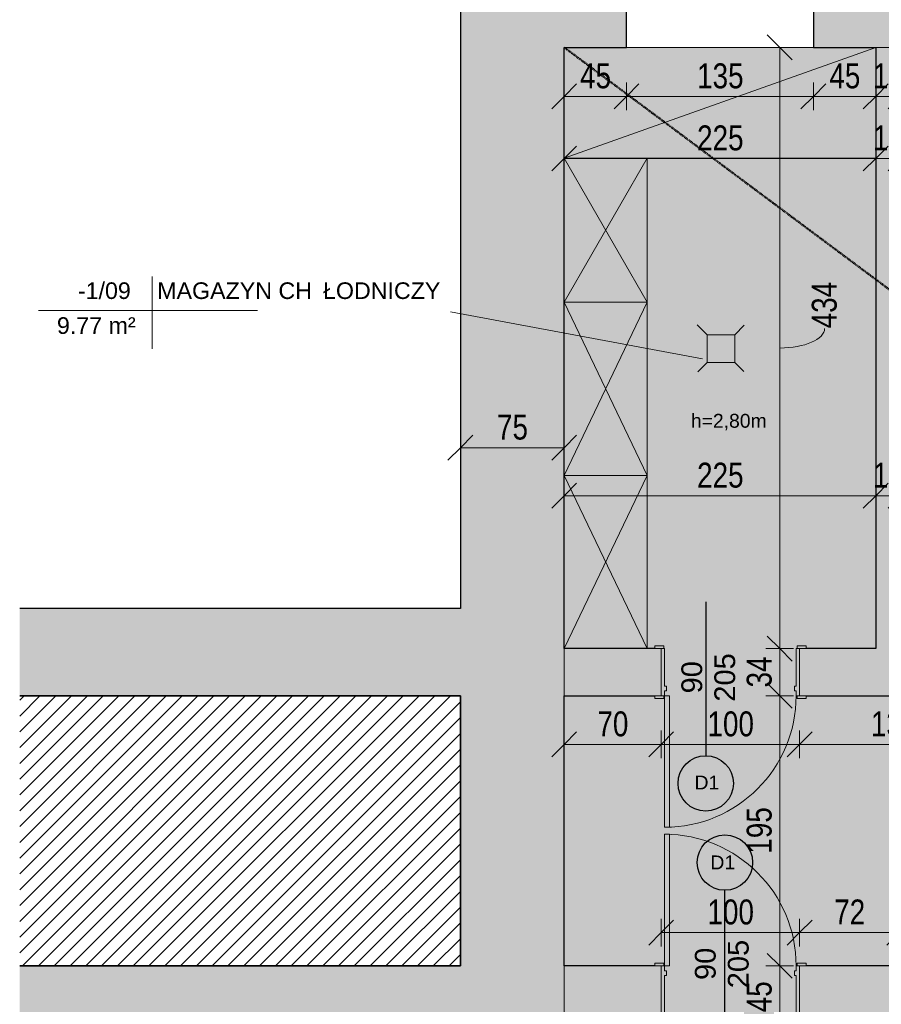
# Model space of a CAD drawing. Header units: centimetres. Extents: x 14802 to 18321, y -10692 to -8506.
# Tile 6 of 33: x 14802 to 15425, y -9608 to -8898. Entities that reach past the tile are written whole.
import ezdxf

# ---------------------------------------------------------------- set-up
doc = ezdxf.new("R2010")
doc.units = ezdxf.units.CM
doc.linetypes.add('Aligning Line 1_8_', pattern=[0.635, 0.3175, -0.3175])
for name, color, linetype, lineweight in [('A-ANNO-DIMS', 211, 'Continuous', 9), ('A-ANNO-DIMS-100', 211, 'Continuous', 9), ('A-AREA-IDEN', 2, 'Continuous', 9), ('A-DETL', 90, 'Continuous', 9), ('A-DETL-GENF', 92, 'Continuous', 9), ('A-DETL-MEDM', 33, 'Continuous', 25), ('A-DETL-THIN', 151, 'Continuous', 9), ('A-DOOR', 31, 'Continuous', 9), ('A-DOOR-FRAM', 31, 'Continuous', 18), ('A-FLOR', 192, 'Continuous', 9), ('A-FLOR-PATT', 8, 'Continuous', 35), ('A-WALL', 113, 'Continuous', 9), ('A-WALL-PATT', 111, 'Continuous', 25), ('G-ANNO-TEXT', 231, 'Continuous', 9)]:
    doc.layers.add(name, color=color, linetype=linetype, lineweight=lineweight)
doc.styles.add('Arial_1', font='arial.ttf', dxfattribs={"height": 12})
doc.styles.add('Arial_3', font='arial.ttf', dxfattribs={"width": 0.8, "height": 18})
doc.styles.add('Arial_4', font='arial.ttf', dxfattribs={"height": 10})
doc.styles.add('Arial_5', font='arial.ttf', dxfattribs={"height": 15})
doc.dimstyles.new('Przekątna_-_1_8_mm_Arial', dxfattribs={"dimscale": 30.48, "dimtxt": 18.364669, "dimasz": 0.590551, "dimexe": 0.328084, "dimexo": 0.0625, "dimgap": 0.016404, "dimtad": 1, "dimdec": 0, "dimdsep": 46, "dimtxsty": 'Arial_3', "dimblk1": 'OBLIQUE', "dimblk2": 'OBLIQUE', "dimsah": 1, "dimcen": 0.09, "dimazin": 0, "dimtfac": 1, "dimtdec": 4, "dimtix": 1, "dimtmove": 0, "dimatfit": 3, "dimfxl": 0.328084, "dimfxlon": 1, "dimtvp": 1, "dimtolj": 1, "dimtzin": 0, "dimarcsym": 2})
doc.dimstyles.new('Przekątna_-_1_8_mm_Arial_1', dxfattribs={"dimscale": 30.48, "dimtxt": 18.364669, "dimasz": 0.590551, "dimexe": 0.328084, "dimexo": 0.0625, "dimgap": 0.016404, "dimtad": 1, "dimdec": 0, "dimdsep": 46, "dimtxsty": 'Arial_3', "dimblk1": 'OBLIQUE', "dimblk2": 'OBLIQUE', "dimsah": 1, "dimcen": 0.09, "dimazin": 0, "dimtfac": 1, "dimtdec": 4, "dimtix": 1, "dimtmove": 1, "dimatfit": 3, "dimfxl": 0.328084, "dimfxlon": 1, "dimtvp": 1, "dimtolj": 1, "dimtzin": 0, "dimarcsym": 2})

# ---------------------------------------------------------------- blocks, each defined once
blk = doc.blocks.new('wewnetrzne dwupanelowe - 900 x 2100mm-408655-1_Poziom piwnicy')
at = {"layer": 'A-DOOR', "lineweight": 18}
for p, q in [((47.5, 111.6825), (44, 111.6825)), ((44, 111.6825), (44, 16.6825)), ((47.5, 16.6825), (47.5, 111.6825)), ((44, 16.6825), (47.5, 16.6825))]:
    blk.add_line(p, q, dxfattribs=at)
at = {"layer": 'A-DOOR'}
for p, q in [((-48.135, 18.6825), (-54.635, 18.6825)), ((-54.635, 18.6825), (-54.635, 16.6825)), ((-54.635, 16.6825), (-48.135, 16.6825)), ((-48.135, 16.6825), (-48.135, 18.6825)), ((54.635, 18.6825), (48.135, 18.6825)), ((48.135, 18.6825), (48.135, 16.6825)), ((48.135, 16.6825), (54.635, 16.6825)), ((54.635, 16.6825), (54.635, 18.6825)), ((-48.135, -17.3175), (-54.635, -17.3175)), ((-54.635, -17.3175), (-54.635, -19.3175)), ((-54.635, -19.3175), (-48.135, -19.3175)), ((-48.135, -19.3175), (-48.135, -17.3175)), ((54.635, -17.3175), (48.135, -17.3175)), ((48.135, -17.3175), (48.135, -19.3175)), ((48.135, -19.3175), (54.635, -19.3175)), ((54.635, -19.3175), (54.635, -17.3175))]:
    blk.add_line(p, q, dxfattribs=at)
blk.add_arc((47.5, 16.6825), 95, 90, 180, dxfattribs=at)
at = {"layer": 'A-DOOR-FRAM'}
for p, q in [((-47.5, 16.6825), (-50, 16.6825)), ((-50, 16.6825), (-50, -17.3175)), ((-47.5, 13.1825), (-47.5, 16.6825)), ((47.5, 16.6825), (47.5, 13.1825)), ((50, 16.6825), (47.5, 16.6825)), ((50, -17.3175), (50, 16.6825)), ((-46.23, 13.1825), (-47.5, 13.1825)), ((-47.5, -17.3175), (-47.5, 9.69)), ((-47.5, 9.69), (-46.23, 9.69)), ((-46.23, 9.69), (-46.23, 13.1825)), ((47.5, 13.1825), (46.23, 13.1825)), ((46.23, 13.1825), (46.23, 9.69)), ((46.23, 9.69), (47.5, 9.69)), ((47.5, 9.69), (47.5, -17.3175)), ((-50, -17.3175), (-47.5, -17.3175)), ((47.5, -17.3175), (50, -17.3175))]:
    blk.add_line(p, q, dxfattribs=at)
blk = doc.blocks.new('wewnetrzne dwupanelowe - 900 x 2100mm-456959-1_Poziom piwnicy')
at = {"layer": 'A-DOOR'}
for p, q in [((-54.635, 24.8175), (-48.135, 24.8175)), ((-54.635, 22.8175), (-54.635, 24.8175)), ((-48.135, 22.8175), (-54.635, 22.8175)), ((-48.135, 24.8175), (-48.135, 22.8175)), ((48.135, 24.8175), (54.635, 24.8175)), ((48.135, 22.8175), (48.135, 24.8175)), ((54.635, 22.8175), (48.135, 22.8175)), ((54.635, 24.8175), (54.635, 22.8175)), ((-54.635, -22.1825), (-48.135, -22.1825)), ((-54.635, -24.1825), (-54.635, -22.1825)), ((-48.135, -24.1825), (-54.635, -24.1825)), ((-48.135, -22.1825), (-48.135, -24.1825)), ((48.135, -22.1825), (54.635, -22.1825)), ((48.135, -24.1825), (48.135, -22.1825)), ((54.635, -24.1825), (48.135, -24.1825)), ((54.635, -22.1825), (54.635, -24.1825))]:
    blk.add_line(p, q, dxfattribs=at)
at = {"layer": 'A-DOOR', "lineweight": 18}
for p, q in [((44, -22.1825), (47.5, -22.1825)), ((44, -117.1825), (44, -22.1825)), ((47.5, -22.1825), (47.5, -117.1825)), ((47.5, -117.1825), (44, -117.1825))]:
    blk.add_line(p, q, dxfattribs=at)
at = {"layer": 'A-DOOR'}
blk.add_arc((47.5, -22.1825), 95, 180, 270, dxfattribs=at)
at = {"layer": 'A-DOOR-FRAM'}
for p, q in [((-50, 22.8175), (-47.5, 22.8175)), ((-50, -22.1825), (-50, 22.8175)), ((-47.5, 22.8175), (-47.5, -15.19)), ((47.5, 22.8175), (50, 22.8175)), ((47.5, -15.19), (47.5, 22.8175)), ((50, 22.8175), (50, -22.1825)), ((-47.5, -15.19), (-46.23, -15.19)), ((-47.5, -18.6825), (-47.5, -22.1825)), ((-46.23, -18.6825), (-47.5, -18.6825)), ((-46.23, -15.19), (-46.23, -18.6825)), ((46.23, -15.19), (47.5, -15.19)), ((46.23, -18.6825), (46.23, -15.19)), ((47.5, -18.6825), (46.23, -18.6825)), ((47.5, -22.1825), (47.5, -18.6825)), ((-47.5, -22.1825), (-50, -22.1825)), ((50, -22.1825), (47.5, -22.1825))]:
    blk.add_line(p, q, dxfattribs=at)
blk = doc.blocks.new('Etyk_pom_1_mala - Etyk_pom_1_mala-219433-1_Poziom piwnicy')
at = {"layer": 'A-AREA-IDEN'}
for p, q in [((-0.0958, 0.1444), (-0.0958, -0.3781)), ((-0.9154, -0.1015), (0.6661, -0.1015))]:
    blk.add_line(p, q, dxfattribs=at)
blk = doc.blocks.new('DIMBLOCK21-1_Poziom piwnicy')
at = {"layer": 'A-ANNO-DIMS-100'}
for p, q in [((15195.62, -9241.34), (15195.62, -9231.34)), ((15195.62, -9241.34), (15204.62, -9232.34)), ((15420.62, -9241.34), (15420.62, -9231.34)), ((15420.62, -9241.34), (15429.62, -9232.34)), ((15195.62, -9241.34), (15186.62, -9250.34)), ((15195.62, -9241.34), (15420.62, -9241.34)), ((15195.62, -9241.34), (15195.62, -9251.34)), ((15420.62, -9241.34), (15411.62, -9250.34)), ((15420.62, -9241.34), (15420.62, -9251.34))]:
    blk.add_line(p, q, dxfattribs=at)
at = {"layer": 'A-ANNO-DIMS-100', "color": 0, "insert": (15291.59, -9217.48), "char_height": 18, "width": 39.6677, "attachment_point": 1, "line_spacing_factor": 0.941778, "style": 'Arial_3'}
blk.add_mtext('225', dxfattribs=at)
blk = doc.blocks.new('_Oblique')
at = {"color": 0, "linetype": 'ByBlock', "lineweight": -2}
blk.add_line((-0.5, -0.5), (0.5, 0.5), dxfattribs=at)
blk = doc.blocks.new('DIMBLOCK22-1_Poziom piwnicy')
at = {"layer": 'A-ANNO-DIMS-100'}
for p, q in [((15420.62, -9241.34), (15420.62, -9231.34)), ((15420.62, -9241.34), (15429.62, -9232.34)), ((15438.62, -9241.34), (15438.62, -9231.34)), ((15438.62, -9241.34), (15447.62, -9232.34)), ((15420.62, -9241.34), (15411.62, -9250.34)), ((15420.62, -9241.34), (15438.62, -9241.34)), ((15420.62, -9241.34), (15420.62, -9251.34)), ((15438.62, -9241.34), (15429.62, -9250.34)), ((15438.62, -9241.34), (15438.62, -9251.34))]:
    blk.add_line(p, q, dxfattribs=at)
at = {"layer": 'A-ANNO-DIMS-100', "color": 0, "insert": (15418.6, -9217.48), "char_height": 18, "width": 26.4451, "attachment_point": 1, "line_spacing_factor": 0.941778, "style": 'Arial_3'}
blk.add_mtext('18', dxfattribs=at)
blk = doc.blocks.new('DIMBLOCK44-1_Poziom piwnicy')
at = {"layer": 'A-ANNO-DIMS-100'}
for p, q in [((15195.62, -8997.89), (15195.62, -8987.89)), ((15195.62, -8997.89), (15204.62, -8988.89)), ((15420.62, -8997.89), (15420.62, -8987.89)), ((15420.62, -8997.89), (15429.62, -8988.89)), ((15195.62, -8997.89), (15186.62, -9006.89)), ((15195.62, -8997.89), (15420.62, -8997.89)), ((15195.62, -8997.89), (15195.62, -9007.89)), ((15420.62, -8997.89), (15411.62, -9006.89)), ((15420.62, -8997.89), (15420.62, -9007.89))]:
    blk.add_line(p, q, dxfattribs=at)
at = {"layer": 'A-ANNO-DIMS-100', "color": 0, "insert": (15291.59, -8974.02), "char_height": 18, "width": 39.6677, "attachment_point": 1, "line_spacing_factor": 0.941778, "style": 'Arial_3'}
blk.add_mtext('225', dxfattribs=at)
blk = doc.blocks.new('DIMBLOCK45-1_Poziom piwnicy')
at = {"layer": 'A-ANNO-DIMS-100'}
for p, q in [((15420.62, -8997.89), (15420.62, -8987.89)), ((15420.62, -8997.89), (15429.62, -8988.89)), ((15438.62, -8997.89), (15438.62, -8987.89)), ((15438.62, -8997.89), (15447.62, -8988.89)), ((15420.62, -8997.89), (15411.62, -9006.89)), ((15420.62, -8997.89), (15438.62, -8997.89)), ((15420.62, -8997.89), (15420.62, -9007.89)), ((15438.62, -8997.89), (15429.62, -9006.89)), ((15438.62, -8997.89), (15438.62, -9007.89))]:
    blk.add_line(p, q, dxfattribs=at)
at = {"layer": 'A-ANNO-DIMS-100', "color": 0, "insert": (15418.6, -8974.02), "char_height": 18, "width": 26.4451, "attachment_point": 1, "line_spacing_factor": 0.941778, "style": 'Arial_3'}
blk.add_mtext('18', dxfattribs=at)
blk = doc.blocks.new('DIMBLOCK66-1_Poziom piwnicy')
at = {"layer": 'A-ANNO-DIMS-100'}
for p, q in [((15351.28, -9580.71), (15342.28, -9571.71)), ((15351.28, -9580.71), (15341.28, -9580.71)), ((15351.28, -9625.71), (15351.28, -9580.71)), ((15351.28, -9580.71), (15360.28, -9589.71)), ((15351.28, -9580.71), (15361.28, -9580.71)), ((15351.28, -9625.71), (15342.28, -9616.71)), ((15351.28, -9625.71), (15341.28, -9625.71)), ((15351.28, -9625.71), (15360.28, -9634.71)), ((15351.28, -9625.71), (15361.28, -9625.71))]:
    blk.add_line(p, q, dxfattribs=at)
at = {"layer": 'A-ANNO-DIMS-100', "color": 0, "insert": (15327.41, -9614.23), "char_height": 18, "width": 26.4451, "attachment_point": 1, "rotation": 90, "line_spacing_factor": 0.941778, "style": 'Arial_3'}
blk.add_mtext('45', dxfattribs=at)
blk = doc.blocks.new('DIMBLOCK67-1_Poziom piwnicy')
at = {"layer": 'A-ANNO-DIMS-100'}
for p, q in [((15351.28, -9385.71), (15342.28, -9376.71)), ((15351.28, -9385.71), (15341.28, -9385.71)), ((15351.28, -9580.71), (15351.28, -9385.71)), ((15351.28, -9385.71), (15360.28, -9394.71)), ((15351.28, -9385.71), (15361.28, -9385.71)), ((15351.28, -9580.71), (15342.28, -9571.71)), ((15351.28, -9580.71), (15341.28, -9580.71)), ((15351.28, -9580.71), (15360.28, -9589.71)), ((15351.28, -9580.71), (15361.28, -9580.71))]:
    blk.add_line(p, q, dxfattribs=at)
at = {"layer": 'A-ANNO-DIMS-100', "color": 0, "insert": (15327.41, -9499.74), "char_height": 18, "width": 39.6677, "attachment_point": 1, "rotation": 90, "line_spacing_factor": 0.941778, "style": 'Arial_3'}
blk.add_mtext('195', dxfattribs=at)
blk = doc.blocks.new('DIMBLOCK68-1_Poziom piwnicy')
at = {"layer": 'A-ANNO-DIMS-100'}
for p, q in [((15351.28, -9351.71), (15342.28, -9342.71)), ((15351.28, -9351.71), (15341.28, -9351.71)), ((15351.28, -9385.71), (15351.28, -9351.71)), ((15351.28, -9351.71), (15360.28, -9360.71)), ((15351.28, -9351.71), (15361.28, -9351.71)), ((15351.28, -9385.71), (15342.28, -9376.71)), ((15351.28, -9385.71), (15341.28, -9385.71)), ((15351.28, -9385.71), (15360.28, -9394.71)), ((15351.28, -9385.71), (15361.28, -9385.71))]:
    blk.add_line(p, q, dxfattribs=at)
at = {"layer": 'A-ANNO-DIMS-100', "color": 0, "insert": (15327.41, -9379.73), "char_height": 18, "width": 26.4451, "attachment_point": 1, "rotation": 90, "line_spacing_factor": 0.941778, "style": 'Arial_3'}
blk.add_mtext('34', dxfattribs=at)
blk = doc.blocks.new('DIMBLOCK69-1_Poziom piwnicy')
at = {"layer": 'A-ANNO-DIMS-100'}
for p, q in [((15351.28, -8917.71), (15342.28, -8908.71)), ((15351.28, -8917.71), (15341.28, -8917.71)), ((15351.28, -9351.71), (15351.28, -8917.71)), ((15351.28, -8917.71), (15360.28, -8926.71)), ((15351.28, -8917.71), (15361.28, -8917.71)), ((15351.28, -9351.71), (15342.28, -9342.71)), ((15351.28, -9351.71), (15341.28, -9351.71)), ((15351.28, -9351.71), (15360.28, -9360.71)), ((15351.28, -9351.71), (15361.28, -9351.71))]:
    blk.add_line(p, q, dxfattribs=at)
blk.add_ellipse((15351.28, -9120.51), major_axis=(32.38, 0), ratio=0.438662, start_param=4.712389, end_param=6.283185, dxfattribs=at)
at = {"layer": 'A-ANNO-DIMS-100', "color": 0, "insert": (15374.41, -9120.51), "char_height": 18, "width": 39.6677, "attachment_point": 1, "rotation": 90, "line_spacing_factor": 0.941778, "style": 'Arial_3'}
blk.add_mtext('434', dxfattribs=at)
blk = doc.blocks.new('DIMBLOCK144-1_Poziom piwnicy')
at = {"layer": 'A-ANNO-DIMS-100'}
for p, q in [((15195.62, -9420.9), (15195.62, -9410.9)), ((15195.62, -9420.9), (15204.62, -9411.9)), ((15265.62, -9420.9), (15265.62, -9410.9)), ((15265.62, -9420.9), (15274.62, -9411.9)), ((15195.62, -9420.9), (15186.62, -9429.9)), ((15195.62, -9420.9), (15265.62, -9420.9)), ((15195.62, -9420.9), (15195.62, -9430.9)), ((15265.62, -9420.9), (15256.62, -9429.9)), ((15265.62, -9420.9), (15265.62, -9430.9))]:
    blk.add_line(p, q, dxfattribs=at)
at = {"layer": 'A-ANNO-DIMS-100', "color": 0, "insert": (15219.6, -9397.03), "char_height": 18, "width": 26.4451, "attachment_point": 1, "line_spacing_factor": 0.941778, "style": 'Arial_3'}
blk.add_mtext('70', dxfattribs=at)
blk = doc.blocks.new('DIMBLOCK145-1_Poziom piwnicy')
at = {"layer": 'A-ANNO-DIMS-100'}
for p, q in [((15265.62, -9420.9), (15265.62, -9410.9)), ((15265.62, -9420.9), (15274.62, -9411.9)), ((15365.62, -9420.9), (15365.62, -9410.9)), ((15365.62, -9420.9), (15374.62, -9411.9)), ((15265.62, -9420.9), (15256.62, -9429.9)), ((15265.62, -9420.9), (15365.62, -9420.9)), ((15265.62, -9420.9), (15265.62, -9430.9)), ((15365.62, -9420.9), (15356.62, -9429.9)), ((15365.62, -9420.9), (15365.62, -9430.9))]:
    blk.add_line(p, q, dxfattribs=at)
at = {"layer": 'A-ANNO-DIMS-100', "color": 0, "insert": (15299.09, -9397.03), "char_height": 18, "width": 39.6677, "attachment_point": 1, "line_spacing_factor": 0.941778, "style": 'Arial_3'}
blk.add_mtext('100', dxfattribs=at)
blk = doc.blocks.new('DIMBLOCK146-1_Poziom piwnicy')
at = {"layer": 'A-ANNO-DIMS-100'}
for p, q in [((15365.62, -9420.9), (15365.62, -9410.9)), ((15365.62, -9420.9), (15374.62, -9411.9)), ((15501.62, -9420.9), (15501.62, -9410.9)), ((15501.62, -9420.9), (15510.62, -9411.9)), ((15365.62, -9420.9), (15356.62, -9429.9)), ((15365.62, -9420.9), (15501.62, -9420.9)), ((15365.62, -9420.9), (15365.62, -9430.9)), ((15501.62, -9420.9), (15492.62, -9429.9)), ((15501.62, -9420.9), (15501.62, -9430.9))]:
    blk.add_line(p, q, dxfattribs=at)
at = {"layer": 'A-ANNO-DIMS-100', "color": 0, "insert": (15417.09, -9397.03), "char_height": 18, "width": 39.6677, "attachment_point": 1, "line_spacing_factor": 0.941778, "style": 'Arial_3'}
blk.add_mtext('136', dxfattribs=at)
blk = doc.blocks.new('DIMBLOCK153-1_Poziom piwnicy')
at = {"layer": 'A-ANNO-DIMS-100'}
for p, q in [((15195.62, -8953.1), (15195.62, -8943.1)), ((15195.62, -8953.1), (15204.62, -8944.1)), ((15240.62, -8953.1), (15240.62, -8943.1)), ((15240.62, -8953.1), (15249.62, -8944.1)), ((15195.62, -8953.1), (15186.62, -8962.1)), ((15195.62, -8953.1), (15240.62, -8953.1)), ((15195.62, -8953.1), (15195.62, -8963.1)), ((15240.62, -8953.1), (15231.62, -8962.1)), ((15240.62, -8953.1), (15240.62, -8963.1))]:
    blk.add_line(p, q, dxfattribs=at)
at = {"layer": 'A-ANNO-DIMS-100', "color": 0, "insert": (15207.1, -8929.23), "char_height": 18, "width": 26.4451, "attachment_point": 1, "line_spacing_factor": 0.941778, "style": 'Arial_3'}
blk.add_mtext('45', dxfattribs=at)
blk = doc.blocks.new('DIMBLOCK154-1_Poziom piwnicy')
at = {"layer": 'A-ANNO-DIMS-100'}
for p, q in [((15240.62, -8953.1), (15240.62, -8943.1)), ((15240.62, -8953.1), (15249.62, -8944.1)), ((15375.62, -8953.1), (15375.62, -8943.1)), ((15375.62, -8953.1), (15384.62, -8944.1)), ((15240.62, -8953.1), (15231.62, -8962.1)), ((15240.62, -8953.1), (15375.62, -8953.1)), ((15240.62, -8953.1), (15240.62, -8963.1)), ((15375.62, -8953.1), (15366.62, -8962.1)), ((15375.62, -8953.1), (15375.62, -8963.1))]:
    blk.add_line(p, q, dxfattribs=at)
at = {"layer": 'A-ANNO-DIMS-100', "color": 0, "insert": (15291.59, -8929.23), "char_height": 18, "width": 39.6677, "attachment_point": 1, "line_spacing_factor": 0.941778, "style": 'Arial_3'}
blk.add_mtext('135', dxfattribs=at)
blk = doc.blocks.new('DIMBLOCK155-1_Poziom piwnicy')
at = {"layer": 'A-ANNO-DIMS-100'}
for p, q in [((15375.62, -8953.1), (15375.62, -8943.1)), ((15375.62, -8953.1), (15384.62, -8944.1)), ((15420.62, -8953.1), (15420.62, -8943.1)), ((15420.62, -8953.1), (15429.62, -8944.1)), ((15375.62, -8953.1), (15366.62, -8962.1)), ((15375.62, -8953.1), (15420.62, -8953.1)), ((15375.62, -8953.1), (15375.62, -8963.1)), ((15420.62, -8953.1), (15411.62, -8962.1)), ((15420.62, -8953.1), (15420.62, -8963.1))]:
    blk.add_line(p, q, dxfattribs=at)
at = {"layer": 'A-ANNO-DIMS-100', "color": 0, "insert": (15387.1, -8929.23), "char_height": 18, "width": 26.4451, "attachment_point": 1, "line_spacing_factor": 0.941778, "style": 'Arial_3'}
blk.add_mtext('45', dxfattribs=at)
blk = doc.blocks.new('DIMBLOCK156-1_Poziom piwnicy')
at = {"layer": 'A-ANNO-DIMS-100'}
for p, q in [((15420.62, -8953.1), (15420.62, -8943.1)), ((15420.62, -8953.1), (15429.62, -8944.1)), ((15438.62, -8953.1), (15438.62, -8943.1)), ((15438.62, -8953.1), (15447.62, -8944.1)), ((15420.62, -8953.1), (15411.62, -8962.1)), ((15420.62, -8953.1), (15438.62, -8953.1)), ((15420.62, -8953.1), (15420.62, -8963.1)), ((15438.62, -8953.1), (15429.62, -8962.1)), ((15438.62, -8953.1), (15438.62, -8963.1))]:
    blk.add_line(p, q, dxfattribs=at)
at = {"layer": 'A-ANNO-DIMS-100', "color": 0, "insert": (15418.6, -8929.23), "char_height": 18, "width": 26.4451, "attachment_point": 1, "line_spacing_factor": 0.941778, "style": 'Arial_3'}
blk.add_mtext('18', dxfattribs=at)
blk = doc.blocks.new('DIMBLOCK190-1_Poziom piwnicy')
at = {"layer": 'A-ANNO-DIMS-100'}
for p, q in [((15120.62, -9206.65), (15120.62, -9196.65)), ((15195.62, -9206.65), (15195.62, -9196.65)), ((15120.62, -9206.65), (15129.62, -9197.65)), ((15195.62, -9206.65), (15204.62, -9197.65)), ((15120.62, -9206.65), (15111.62, -9215.65)), ((15120.62, -9206.65), (15195.62, -9206.65)), ((15120.62, -9206.65), (15120.62, -9216.65)), ((15195.62, -9206.65), (15186.62, -9215.65)), ((15195.62, -9206.65), (15195.62, -9216.65))]:
    blk.add_line(p, q, dxfattribs=at)
at = {"layer": 'A-ANNO-DIMS-100', "color": 0, "insert": (15147.1, -9182.79), "char_height": 18, "width": 26.4451, "attachment_point": 1, "line_spacing_factor": 0.941778, "style": 'Arial_3'}
blk.add_mtext('75', dxfattribs=at)
blk = doc.blocks.new('DIMBLOCK234-1_Poziom piwnicy')
at = {"layer": 'A-ANNO-DIMS-100'}
for p, q in [((15265.62, -9556.68), (15265.62, -9546.68)), ((15265.62, -9556.68), (15274.62, -9547.68)), ((15365.62, -9556.68), (15365.62, -9546.68)), ((15365.62, -9556.68), (15374.62, -9547.68)), ((15265.62, -9556.68), (15256.62, -9565.68)), ((15265.62, -9556.68), (15365.62, -9556.68)), ((15265.62, -9556.68), (15265.62, -9566.68)), ((15365.62, -9556.68), (15356.62, -9565.68)), ((15365.62, -9556.68), (15365.62, -9566.68))]:
    blk.add_line(p, q, dxfattribs=at)
at = {"layer": 'A-ANNO-DIMS-100', "color": 0, "insert": (15299.09, -9532.81), "char_height": 18, "width": 39.6677, "attachment_point": 1, "line_spacing_factor": 0.941778, "style": 'Arial_3'}
blk.add_mtext('100', dxfattribs=at)
blk = doc.blocks.new('DIMBLOCK235-1_Poziom piwnicy')
at = {"layer": 'A-ANNO-DIMS-100'}
for p, q in [((15365.62, -9556.68), (15365.62, -9546.68)), ((15365.62, -9556.68), (15374.62, -9547.68)), ((15437.62, -9556.68), (15437.62, -9546.68)), ((15437.62, -9556.68), (15446.62, -9547.68)), ((15365.62, -9556.68), (15356.62, -9565.68)), ((15365.62, -9556.68), (15437.62, -9556.68)), ((15365.62, -9556.68), (15365.62, -9566.68)), ((15437.62, -9556.68), (15428.62, -9565.68)), ((15437.62, -9556.68), (15437.62, -9566.68))]:
    blk.add_line(p, q, dxfattribs=at)
at = {"layer": 'A-ANNO-DIMS-100', "color": 0, "insert": (15390.6, -9532.81), "char_height": 18, "width": 26.4451, "attachment_point": 1, "line_spacing_factor": 0.941778, "style": 'Arial_3'}
blk.add_mtext('72', dxfattribs=at)

msp = doc.modelspace()

# ---------------------------------------------------------------- hatches: boundary and pattern name
at = {"layer": 'A-DETL-GENF'}
h = msp.add_hatch(color=9, dxfattribs=at)
h.paths.add_polyline_path([(16346.98, -10340.49), (16840.62, -10340.49), (16840.62, -9843.49), (17026.72, -9843.49), (17026.72, -9837.49), (16840.62, -9837.49), (16840.62, -9825.71), (16794.62, -9825.71), (16794.62, -9937.49), (16762.17, -9937.49), (16762.17, -9993.49), (16794.62, -9993.49), (16794.62, -10151.35), (16800.76, -10151.35), (16800.76, -10153.35), (16796.12, -10153.35), (16796.12, -10159.35), (16800.76, -10159.35), (16800.76, -10161.35), (16794.62, -10161.35), (16794.62, -10322.49), (16636.62, -10322.49), (16636.62, -10159.35), (16706.12, -10159.35), (16706.12, -10153.35), (16636.62, -10153.35), (16636.62, -10146.21), (16630.62, -10146.21), (16630.62, -10248.71), (16588.62, -10248.71), (16588.62, -10322.49), (16433.62, -10322.49), (16433.62, -10248.71), (16385.62, -10248.71), (16385.62, -10322.49), (16239.62, -10322.49), (16239.62, -10307.71), (16193.62, -10307.71), (16193.62, -10340.49), (16341.58, -10340.49)])
h.paths.add_polyline_path([(17328.62, -10340.49), (17368.62, -10340.49), (17368.62, -9843.49), (17523.72, -9843.49), (17523.72, -9837.49), (17368.62, -9837.49), (17368.62, -9633.71), (17518.72, -9633.71), (17518.72, -9580.71), (17181.72, -9580.71), (17181.72, -9633.71), (17328.62, -9633.71), (17328.62, -9837.49), (17176.72, -9837.49), (17176.72, -9843.49), (17328.62, -9843.49), (17328.62, -10156.03)])
h.paths.add_polyline_path([(16236.12, -10207.71), (16239.62, -10207.71), (16239.62, -9993.49), (16385.62, -9993.49), (16385.62, -10053.71), (16433.62, -10053.71), (16433.62, -9993.49), (16588.62, -9993.49), (16588.62, -10053.71), (16628.62, -10053.71), (16628.62, -10051.58), (16630.62, -10051.58), (16630.62, -10056.21), (16636.62, -10056.21), (16636.62, -9993.49), (16662.17, -9993.49), (16662.17, -9937.49), (16239.62, -9937.49), (16239.62, -9825.71), (16193.62, -9825.71), (16193.62, -10207.71), (16232.63, -10207.71)])
h.paths.add_polyline_path([(15652.36, -10001.71), (15669.62, -10001.71), (15669.62, -9625.71), (15820.62, -9625.71), (15820.62, -9580.71), (15537.62, -9580.71), (15537.62, -9625.71), (15657.62, -9625.71), (15657.62, -9989.71), (15407.62, -9989.71), (15407.62, -9625.71), (15437.62, -9625.71), (15437.62, -9580.71), (15365.62, -9580.71), (15365.62, -9625.71), (15395.62, -9625.71), (15395.62, -9989.71), (15195.62, -9989.71), (15195.62, -10001.71), (15242.17, -10001.71)])
h.paths.add_polyline_path([(17845.62, -9843.49), (17845.62, -9837.49), (17673.72, -9837.49), (17673.72, -9843.49), (17843.41, -9843.49)])
h.paths.add_polyline_path([(16840.62, -9680.71), (16840.62, -9633.71), (17021.72, -9633.71), (17021.72, -9580.71), (16840.62, -9580.71), (16840.62, -9600.25), (16794.62, -9600.25), (16794.62, -9680.71), (16824.62, -9680.71)])
h.paths.add_polyline_path([(16193.62, -9680.71), (16239.62, -9680.71), (16239.62, -9600.25), (16193.62, -9600.25), (16193.62, -9580.71), (15920.62, -9580.71), (15920.62, -9625.71), (16193.62, -9625.71), (16193.62, -9672.73)])
h.paths.add_polyline_path([(17696.43, -9633.71), (17845.62, -9633.71), (17845.62, -9580.71), (17678.72, -9580.71), (17678.72, -9633.71)])
h.paths.add_polyline_path([(15260.99, -9625.71), (15265.62, -9625.71), (15265.62, -9580.71), (15195.62, -9580.71), (15195.62, -9625.71), (15242.17, -9625.71)])
h.paths.add_polyline_path([(17705.26, -9385.71), (17845.62, -9385.71), (17845.62, -9351.71), (17716.62, -9351.71), (17716.62, -9201.71), (17740.12, -9201.71), (17740.12, -9195.71), (17705.86, -9195.71), (17705.86, -9201.71), (17710.62, -9201.71), (17710.62, -9351.71), (17700.62, -9351.71), (17700.62, -9385.71)])
h.paths.add_polyline_path([(17156.51, -9385.71), (17610.62, -9385.71), (17610.62, -9351.71), (17368.62, -9351.71), (17368.62, -9322.71), (17318.62, -9322.71), (17318.62, -9351.71), (16840.62, -9351.71), (16840.62, -9385.71), (17001.22, -9385.71)])
h.paths.add_polyline_path([(15953.62, -9385.71), (16033.62, -9385.71), (16033.62, -9351.71), (15971.62, -9351.71), (15971.62, -9240.71), (16002.62, -9240.71), (16002.62, -9174.71), (16029.62, -9174.71), (16029.62, -9168.71), (16002.62, -9168.71), (16002.62, -9070.71), (16007.62, -9070.71), (16007.62, -9064.71), (16002.62, -9064.71), (16002.62, -8917.71), (15996.62, -8917.71), (15996.62, -9234.71), (15951.12, -9234.71), (15951.12, -9240.71), (15965.62, -9240.71), (15965.62, -9351.71), (15953.62, -9351.71), (15953.62, -9382.21)])
h.paths.add_polyline_path([(16193.62, -9385.71), (16193.62, -9351.71), (16133.62, -9351.71), (16133.62, -9385.71), (16138.26, -9385.71)])
h.paths.add_polyline_path([(15606.26, -9385.71), (15853.62, -9385.71), (15853.62, -9351.71), (15844.62, -9351.71), (15844.62, -9346.71), (15838.62, -9346.71), (15838.62, -9351.71), (15658.62, -9351.71), (15658.62, -9240.71), (15749.12, -9240.71), (15749.12, -9234.71), (15658.62, -9234.71), (15658.62, -9156.71), (15838.62, -9156.71), (15838.62, -9232.71), (15838.76, -9232.71), (15838.76, -9234.71), (15834.12, -9234.71), (15834.12, -9240.71), (15838.76, -9240.71), (15838.76, -9242.71), (15838.62, -9242.71), (15838.62, -9246.71), (15844.62, -9246.71), (15844.62, -9240.71), (15851.12, -9240.71), (15851.12, -9234.71), (15844.62, -9234.71), (15844.62, -9150.71), (15658.62, -9150.71), (15658.62, -8917.71), (15648.62, -8917.71), (15648.62, -9150.71), (15601.62, -9150.71), (15601.62, -9156.71), (15648.62, -9156.71), (15648.62, -9351.71), (15601.62, -9351.71), (15601.62, -9385.71)])
h.paths.add_polyline_path([(15501.62, -9385.71), (15501.62, -9351.71), (15438.62, -9351.71), (15438.62, -9156.71), (15501.62, -9156.71), (15501.62, -9150.71), (15438.62, -9150.71), (15438.62, -8917.71), (15420.62, -8917.71), (15420.62, -9351.71), (15365.62, -9351.71), (15365.62, -9385.71), (15496.99, -9385.71)])
h.paths.add_polyline_path([(15265.62, -9385.71), (15265.62, -9351.71), (15195.62, -9351.71), (15195.62, -9385.71), (15260.99, -9385.71)])
h.paths.add_polyline_path([(17361.63, -9222.71), (17368.62, -9222.71), (17368.62, -9207.71), (17478.62, -9207.71), (17478.62, -9201.71), (17368.62, -9201.71), (17368.62, -8917.71), (17318.62, -8917.71), (17318.62, -9222.71)])
h.paths.add_polyline_path([(17601.12, -9207.71), (17601.23, -9201.71), (17605.86, -9201.71), (17605.86, -9195.71), (17601.12, -9195.71), (17601.12, -8917.71), (17595.12, -8917.71), (17595.12, -9201.71), (17568.62, -9201.71), (17568.62, -9207.71), (17595.12, -9207.71)])
h.paths.add_polyline_path([(17845.62, -9201.71), (17845.62, -9195.71), (17825.12, -9195.71), (17825.12, -9201.71), (17829.76, -9201.71)])
h.paths.add_polyline_path([(16134.26, -9174.71), (16193.62, -9174.71), (16193.62, -9168.71), (16129.62, -9168.71), (16129.62, -9174.71)])
h.paths.add_polyline_path([(16097.26, -9070.71), (16103.62, -9070.71), (16103.62, -8917.71), (16097.62, -8917.71), (16097.62, -9064.71), (16092.62, -9064.71), (16092.62, -9070.71)])
h = msp.add_hatch(color=9, dxfattribs=at)
h.paths.add_polyline_path([(17490.62, -10340.49), (17845.62, -10340.49), (17845.62, -9843.49), (17673.72, -9843.49), (17673.72, -9837.49), (17845.62, -9837.49), (17845.62, -9633.71), (17678.72, -9633.71), (17678.72, -9580.71), (17845.62, -9580.71), (17845.62, -9385.71), (17700.62, -9385.71), (17700.62, -9351.71), (17710.62, -9351.71), (17710.62, -9201.71), (17705.86, -9201.71), (17705.86, -9195.71), (17740.12, -9195.71), (17740.12, -9201.71), (17716.62, -9201.71), (17716.62, -9351.71), (17845.62, -9351.71), (17845.62, -9201.71), (17825.12, -9201.71), (17825.12, -9195.71), (17845.62, -9195.71), (17845.62, -8917.71), (17601.12, -8917.71), (17601.23, -9195.71), (17605.86, -9195.71), (17605.86, -9201.71), (17601.12, -9201.71), (17601.12, -9207.71), (17568.62, -9207.71), (17568.62, -9201.71), (17595.12, -9201.71), (17595.12, -8917.71), (17368.62, -8917.71), (17368.62, -9201.71), (17478.62, -9201.71), (17478.62, -9207.71), (17368.62, -9207.71), (17368.62, -9222.71), (17318.62, -9222.71), (17318.62, -8917.71), (16840.62, -8917.71), (16840.62, -9351.71), (17318.62, -9351.71), (17318.62, -9322.71), (17368.62, -9322.71), (17368.62, -9351.71), (17610.62, -9351.71), (17610.62, -9385.71), (16840.62, -9385.71), (16840.62, -9580.71), (17021.72, -9580.71), (17021.72, -9633.71), (16840.62, -9633.71), (16840.62, -9680.71), (16794.62, -9680.71), (16794.62, -9600.25), (16239.62, -9600.25), (16239.62, -9680.71), (16193.62, -9680.71), (16193.62, -9625.71), (15920.62, -9625.71), (15920.62, -9580.71), (16193.62, -9580.71), (16193.62, -9385.71), (16133.62, -9385.71), (16133.62, -9351.71), (16193.62, -9351.71), (16193.62, -9174.71), (16129.62, -9174.71), (16129.62, -9168.71), (16193.62, -9168.71), (16193.62, -8917.71), (16103.62, -8917.71), (16103.62, -9070.71), (16092.62, -9070.71), (16092.62, -9064.71), (16097.62, -9064.71), (16097.62, -8917.71), (16002.62, -8917.71), (16002.62, -9064.71), (16007.62, -9064.71), (16007.62, -9070.71), (16002.62, -9070.71), (16002.62, -9168.71), (16029.62, -9168.71), (16029.62, -9174.71), (16002.62, -9174.71), (16002.62, -9240.71), (15971.62, -9240.71), (15971.62, -9351.71), (16033.62, -9351.71), (16033.62, -9385.71), (15953.62, -9385.71), (15953.62, -9351.71), (15965.62, -9351.71), (15965.62, -9240.71), (15951.12, -9240.71), (15951.12, -9234.71), (15996.62, -9234.71), (15996.62, -8917.71), (15658.62, -8917.71), (15658.62, -9150.71), (15844.62, -9150.71), (15844.62, -9234.71), (15851.12, -9234.71), (15851.12, -9240.71), (15844.62, -9240.71), (15844.62, -9246.71), (15838.62, -9246.71), (15838.62, -9242.71), (15838.76, -9242.71), (15838.76, -9240.71), (15834.12, -9240.71), (15834.12, -9234.71), (15838.76, -9234.71), (15838.76, -9232.71), (15838.62, -9232.71), (15838.62, -9156.71), (15658.62, -9156.71), (15658.62, -9234.71), (15749.12, -9234.71), (15749.12, -9240.71), (15658.62, -9240.71), (15658.62, -9351.71), (15838.62, -9351.71), (15838.62, -9346.71), (15844.62, -9346.71), (15844.62, -9351.71), (15853.62, -9351.71), (15853.62, -9385.71), (15601.62, -9385.71), (15601.62, -9351.71), (15648.62, -9351.71), (15648.62, -9156.71), (15601.62, -9156.71), (15601.62, -9150.71), (15648.62, -9150.71), (15648.62, -8917.71), (15438.62, -8917.71), (15438.62, -9150.71), (15501.62, -9150.71), (15501.62, -9156.71), (15438.62, -9156.71), (15438.62, -9351.71), (15501.62, -9351.71), (15501.62, -9385.71), (15365.62, -9385.71), (15365.62, -9351.71), (15420.62, -9351.71), (15420.62, -8917.71), (15195.62, -8917.71), (15195.62, -9351.71), (15265.62, -9351.71), (15265.62, -9385.71), (15195.62, -9385.71), (15195.62, -9580.71), (15265.62, -9580.71), (15265.62, -9625.71), (15195.62, -9625.71), (15195.62, -9989.71), (15395.62, -9989.71), (15395.62, -9625.71), (15365.62, -9625.71), (15365.62, -9580.71), (15437.62, -9580.71), (15437.62, -9625.71), (15407.62, -9625.71), (15407.62, -9989.71), (15657.62, -9989.71), (15657.62, -9625.71), (15537.62, -9625.71), (15537.62, -9580.71), (15820.62, -9580.71), (15820.62, -9625.71), (15669.62, -9625.71), (15669.62, -10001.71), (15195.62, -10001.71), (15195.62, -10340.49), (16193.62, -10340.49), (16193.62, -10307.71), (16239.62, -10307.71), (16239.62, -10322.49), (16385.62, -10322.49), (16385.62, -10248.71), (16433.62, -10248.71), (16433.62, -10322.49), (16588.62, -10322.49), (16588.62, -10248.71), (16630.62, -10248.71), (16630.62, -10146.21), (16636.62, -10146.21), (16636.62, -10153.35), (16706.12, -10153.35), (16706.12, -10159.35), (16636.62, -10159.35), (16636.62, -10322.49), (16794.62, -10322.49), (16794.62, -10161.35), (16800.76, -10161.35), (16800.76, -10159.35), (16796.12, -10159.35), (16796.12, -10153.35), (16800.76, -10153.35), (16800.76, -10151.35), (16794.62, -10151.35), (16794.62, -9993.49), (16762.17, -9993.49), (16762.17, -9937.49), (16794.62, -9937.49), (16794.62, -9825.71), (16840.62, -9825.71), (16840.62, -9837.49), (17026.72, -9837.49), (17026.72, -9843.49), (16840.62, -9843.49), (16840.62, -10340.49), (17328.62, -10340.49), (17328.62, -9843.49), (17176.72, -9843.49), (17176.72, -9837.49), (17328.62, -9837.49), (17328.62, -9633.71), (17181.72, -9633.71), (17181.72, -9580.71), (17518.72, -9580.71), (17518.72, -9633.71), (17368.62, -9633.71), (17368.62, -9837.49), (17523.72, -9837.49), (17523.72, -9843.49), (17368.62, -9843.49), (17368.62, -10340.49), (17440.99, -10340.49)])
h.paths.add_polyline_path([(16239.62, -10207.71), (16193.62, -10207.71), (16193.62, -9825.71), (16239.62, -9825.71), (16239.62, -9937.49), (16662.17, -9937.49), (16662.17, -9993.49), (16636.62, -9993.49), (16636.62, -10056.21), (16630.62, -10056.21), (16630.62, -10051.58), (16628.62, -10051.58), (16628.62, -10053.71), (16588.62, -10053.71), (16588.62, -9993.49), (16433.62, -9993.49), (16433.62, -10053.71), (16385.62, -10053.71), (16385.62, -9993.49), (16239.62, -9993.49), (16239.62, -10203.08)])
at = {"layer": 'A-FLOR-PATT', "lineweight": 9}
h = msp.add_hatch(dxfattribs=at)
h.set_pattern_fill('FP_1', color=256, style=0, pattern_type=2)
h.set_pattern_definition([(45, (0, 0), (-5.7028162, 5.7028162), [])])
h.paths.add_polyline_path([(14802.4, -9580.71), (15120.62, -9580.71), (15120.62, -9385.71), (14802.4, -9385.71), (14802.4, -9570.99)])
at = {"layer": 'A-WALL-PATT', "lineweight": 9}
for points in [[(15120.62, -10415.49), (15195.62, -10415.49), (15195.62, -8842.71), (15120.62, -8842.71), (15120.62, -10156.03)], [(14802.4, -9385.71), (15120.62, -9385.71), (15120.62, -9322.71), (14802.4, -9322.71)], [(15120.62, -9630.71), (15120.62, -9580.71), (14802.4, -9580.71), (14802.4, -9630.71)]]:
    msp.add_hatch(color=256, dxfattribs=at).paths.add_polyline_path(points)
h = msp.add_hatch(color=256, dxfattribs=at)
h.paths.add_polyline_path([(16002.62, -8917.71), (16093.62, -8917.71), (16093.62, -8842.71), (15920.12, -8842.71), (15920.12, -8917.71), (15996.62, -8917.71)])
h.paths.add_polyline_path([(15785.12, -8917.71), (15785.12, -8842.71), (15621.12, -8842.71), (15621.12, -8917.71), (15736.9, -8917.71)])
h.paths.add_polyline_path([(15459.49, -8917.71), (15486.12, -8917.71), (15486.12, -8842.71), (15375.62, -8842.71), (15375.62, -8917.71), (15438.62, -8917.71)])
h.paths.add_polyline_path([(15195.62, -8917.71), (15240.62, -8917.71), (15240.62, -8842.71), (15195.62, -8842.71), (15195.62, -8869.14)])

# ---------------------------------------------------------------- linework, layer by layer
at = {"layer": 'A-AREA-IDEN'}
msp.add_line((15295.41, -9142.63), (15113.43, -9108.7), dxfattribs=at)
at = {"layer": 'A-DETL', "linetype": 'Aligning Line 1_8_', "lineweight": 50}
msp.add_line((15195.62, -8917.71), (17107.01, -10340.49), dxfattribs=at)
at = {"layer": 'A-DETL-MEDM'}
for p, q in [((15297.81, -9317.99), (15297.81, -9428.99)), ((15311.65, -9637.16), (15311.65, -9526.16))]:
    msp.add_line(p, q, dxfattribs=at)
for centre in [(15297.81, -9448.99), (15311.65, -9506.16)]:
    msp.add_circle(centre, 20, dxfattribs=at)
at = {"layer": 'A-DETL-THIN'}
for p, q in [((16193.62, -8917.71), (15195.62, -8917.71)), ((15195.62, -8917.71), (15195.62, -10340.49)), ((15195.62, -8917.71), (15420.62, -8917.71)), ((15195.62, -8997.71), (15195.62, -8917.71)), ((15195.62, -8997.71), (15420.62, -8917.71)), ((15420.62, -8917.71), (15420.62, -8997.71)), ((15420.62, -8997.71), (15195.62, -8997.71)), ((15195.62, -8997.71), (15255.62, -8997.71)), ((15195.62, -9351.71), (15195.62, -8997.71)), ((15255.62, -9101.71), (15195.62, -8997.71)), ((15255.62, -8997.71), (15195.62, -9101.71)), ((15255.62, -8997.71), (15255.62, -9351.71)), ((15255.62, -9101.71), (15195.62, -9101.71)), ((15255.62, -9226.71), (15195.62, -9101.71)), ((15255.62, -9101.71), (15195.62, -9226.71)), ((15291.68, -9118.07), (15298.75, -9125.14)), ((15318.75, -9125.14), (15325.62, -9118.27)), ((15298.75, -9125.14), (15318.75, -9125.14)), ((15298.75, -9145.14), (15298.75, -9125.14)), ((15318.75, -9125.14), (15318.75, -9145.14)), ((15292.03, -9151.86), (15298.75, -9145.14)), ((15318.75, -9145.14), (15298.75, -9145.14)), ((15318.75, -9145.14), (15325.26, -9151.66)), ((15255.62, -9226.71), (15195.62, -9226.71)), ((15255.62, -9351.71), (15195.62, -9226.71)), ((15255.62, -9226.71), (15195.62, -9351.71)), ((15255.62, -9351.71), (15195.62, -9351.71))]:
    msp.add_line(p, q, dxfattribs=at)
at = {"layer": 'A-FLOR', "lineweight": 35}
for p, q in [((15120.62, -9385.71), (14802.4, -9385.71)), ((15120.62, -9580.71), (15120.62, -9385.71)), ((14802.4, -9580.71), (15120.62, -9580.71))]:
    msp.add_line(p, q, dxfattribs=at)
at = {"layer": 'A-WALL', "lineweight": 25}
for p, q in [((15120.62, -8842.71), (15120.62, -9322.71)), ((15240.62, -8917.71), (15240.62, -8869.14)), ((15375.62, -8869.14), (15375.62, -8917.71)), ((15195.62, -9351.71), (15195.62, -8917.71)), ((15195.62, -8917.71), (15240.62, -8917.71)), ((15375.62, -8917.71), (15420.62, -8917.71)), ((15420.62, -8917.71), (15420.62, -9351.71)), ((15120.62, -9322.71), (14802.4, -9322.71)), ((15260.99, -9351.71), (15195.62, -9351.71)), ((15420.62, -9351.71), (15370.26, -9351.71)), ((15195.62, -9580.71), (15195.62, -9385.71)), ((15195.62, -9385.71), (15260.99, -9385.71)), ((15370.26, -9385.71), (15496.99, -9385.71)), ((15120.62, -9580.71), (15120.62, -9580.71)), ((15260.99, -9580.71), (15195.62, -9580.71)), ((15432.99, -9580.71), (15370.26, -9580.71))]:
    msp.add_line(p, q, dxfattribs=at)
at = {"layer": 'A-WALL'}
msp.add_line((15375.62, -8917.71), (15240.62, -8917.71), dxfattribs=at)

# ---------------------------------------------------------------- block references
at = {"layer": 'A-AREA-IDEN', "xscale": 99.99999999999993, "yscale": 99.99999999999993, "zscale": 99.99999999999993}
msp.add_blockref('Etyk_pom_1_mala - Etyk_pom_1_mala-219433-1_Poziom piwnicy', (14907.64, -9097.48), dxfattribs=at)
at = {"layer": 'A-DOOR', "rotation": 180}
for name, p in [('wewnetrzne dwupanelowe - 900 x 2100mm-408655-1_Poziom piwnicy', (15315.62, -9369.03)), ('wewnetrzne dwupanelowe - 900 x 2100mm-456959-1_Poziom piwnicy', (15315.62, -9602.9))]:
    msp.add_blockref(name, p, dxfattribs=at)

# ---------------------------------------------------------------- texts
at = {"layer": 'A-AREA-IDEN', "char_height": 12, "attachment_point": 1, "style": 'Arial_1'}
for s, insert, width in [('-1/09', (14844.45, -9087.31), 49.7046), ('MAGAZYN CH', (14901.73, -9087.31), 145.1054), ('ŁODNICZY', (15021.45, -9087.31), 110.6329), ('9.77 m²', (14829.31, -9112.48), 73.7552)]:
    msp.add_mtext(s, dxfattribs=dict(at, insert=insert, width=width))
at = {"layer": 'G-ANNO-TEXT', "color": 7, "char_height": 10, "attachment_point": 1, "style": 'Arial_4'}
for s, insert, width in [('h=2,80m', (15287.09, -9182.24), 64.9367), ('D1', (15289.76, -9443.35), 21.6456), ('D1', (15301.2, -9501.04), 21.6456)]:
    msp.add_mtext(s, dxfattribs=dict(at, insert=insert, width=width))
at = {"layer": 'G-ANNO-TEXT', "color": 7, "char_height": 15, "attachment_point": 1, "rotation": 90, "style": 'Arial_5'}
for s, insert, width in [('205', (15304.04, -9390.01), 43.2911), ('90', (15280.23, -9384.05), 28.8607), ('\\fArial|b0|i0|c238|p34|; ', (15280.23, -9390.01), 7.2152), ('205', (15313.81, -9596.89), 43.2911), ('90', (15290, -9590.93), 28.8607), ('\\fArial|b0|i0|c238|p34|; ', (15290, -9596.89), 7.2152)]:
    msp.add_mtext(s, dxfattribs=dict(at, insert=insert, width=width))

# ---------------------------------------------------------------- dimensions: what is measured, and where the dimension line sits
at = {"layer": 'A-ANNO-DIMS'}
dim = msp.add_linear_dim(base=(15351.28, -8917.71), p1=(15341.28, -9351.71), p2=(15341.28, -8917.71), angle=90, dimstyle='Przekątna_-_1_8_mm_Arial_1', override={"dimpost": '<>', "dimfxl": 434}, dxfattribs=at)
dim.commit()
dim.dimension.update_dxf_attribs({"geometry": 'DIMBLOCK69-1_Poziom piwnicy', "text_midpoint": (15386.41, -9100.68), "dimtype": 160, "text_rotation": 90})
for base, p1, p2, override, picture, middle in [((15240.62, -8953.1), (15195.62, -8943.1), (15240.62, -8943.1), {"dimpost": '<>', "dimfxl": 45}, 'DIMBLOCK153-1_Poziom piwnicy', (15218.12, -8943.44)), ((15375.62, -8953.1), (15240.62, -8943.1), (15375.62, -8943.1), {"dimpost": '<>', "dimfxl": 135}, 'DIMBLOCK154-1_Poziom piwnicy', (15308.12, -8943.4)), ((15420.62, -8953.1), (15375.62, -8943.1), (15420.62, -8943.1), {"dimpost": '<>', "dimfxl": 45}, 'DIMBLOCK155-1_Poziom piwnicy', (15398.12, -8943.44)), ((15438.62, -8953.1), (15420.62, -8943.1), (15438.62, -8943.1), {"dimpost": '<>', "dimfxl": 18}, 'DIMBLOCK156-1_Poziom piwnicy', (15429.62, -8943.41)), ((15420.62, -8997.89), (15195.62, -8987.89), (15420.62, -8987.89), {"dimpost": '<>', "dimfxl": 225}, 'DIMBLOCK44-1_Poziom piwnicy', (15308.12, -8988.2)), ((15438.62, -8997.89), (15420.62, -8987.89), (15438.62, -8987.89), {"dimpost": '<>', "dimfxl": 18}, 'DIMBLOCK45-1_Poziom piwnicy', (15429.62, -8988.2)), ((15195.62, -9206.65), (15120.62, -9196.65), (15195.62, -9196.65), {"dimpost": '<>', "dimfxl": 75}, 'DIMBLOCK190-1_Poziom piwnicy', (15158.12, -9197)), ((15420.62, -9241.34), (15195.62, -9231.34), (15420.62, -9231.34), {"dimpost": '<>', "dimfxl": 225}, 'DIMBLOCK21-1_Poziom piwnicy', (15308.12, -9231.65)), ((15438.62, -9241.34), (15420.62, -9231.34), (15438.62, -9231.34), {"dimpost": '<>', "dimfxl": 18}, 'DIMBLOCK22-1_Poziom piwnicy', (15429.62, -9231.65)), ((15265.62, -9420.9), (15195.62, -9410.9), (15265.62, -9410.9), {"dimpost": '<>', "dimfxl": 70}, 'DIMBLOCK144-1_Poziom piwnicy', (15230.62, -9411.21)), ((15365.62, -9420.9), (15265.62, -9410.9), (15365.62, -9410.9), {"dimpost": '<>', "dimfxl": 100}, 'DIMBLOCK145-1_Poziom piwnicy', (15315.62, -9411.21)), ((15501.62, -9420.9), (15365.62, -9410.9), (15501.62, -9410.9), {"dimpost": '<>', "dimfxl": 136}, 'DIMBLOCK146-1_Poziom piwnicy', (15433.62, -9411.2)), ((15365.62, -9556.68), (15265.62, -9546.68), (15365.62, -9546.68), {"dimpost": '<>', "dimfxl": 100}, 'DIMBLOCK234-1_Poziom piwnicy', (15315.62, -9546.99)), ((15437.62, -9556.68), (15365.62, -9546.68), (15437.62, -9546.68), {"dimpost": '<>', "dimfxl": 72}, 'DIMBLOCK235-1_Poziom piwnicy', (15401.62, -9547.14))]:
    dim = msp.add_linear_dim(base=base, p1=p1, p2=p2, dimstyle='Przekątna_-_1_8_mm_Arial', override=override, dxfattribs=at)
    dim.commit()
    dim.dimension.update_dxf_attribs({"geometry": picture, "text_midpoint": middle})
for base, p1, p2, override, picture, middle in [((15351.28, -9351.71), (15341.28, -9385.71), (15341.28, -9351.71), {"dimpost": '<>', "dimfxl": 34}, 'DIMBLOCK68-1_Poziom piwnicy', (15341.58, -9368.71)), ((15351.28, -9385.71), (15341.28, -9580.71), (15341.28, -9385.71), {"dimpost": '<>', "dimfxl": 195}, 'DIMBLOCK67-1_Poziom piwnicy', (15341.59, -9483.21)), ((15351.28, -9580.71), (15341.28, -9625.71), (15341.28, -9580.71), {"dimpost": '<>', "dimfxl": 45}, 'DIMBLOCK66-1_Poziom piwnicy', (15341.63, -9603.21))]:
    dim = msp.add_linear_dim(base=base, p1=p1, p2=p2, angle=90, dimstyle='Przekątna_-_1_8_mm_Arial', override=override, dxfattribs=at)
    dim.commit()
    dim.dimension.update_dxf_attribs({"geometry": picture, "text_midpoint": middle})

doc.saveas('drawing.dxf')
